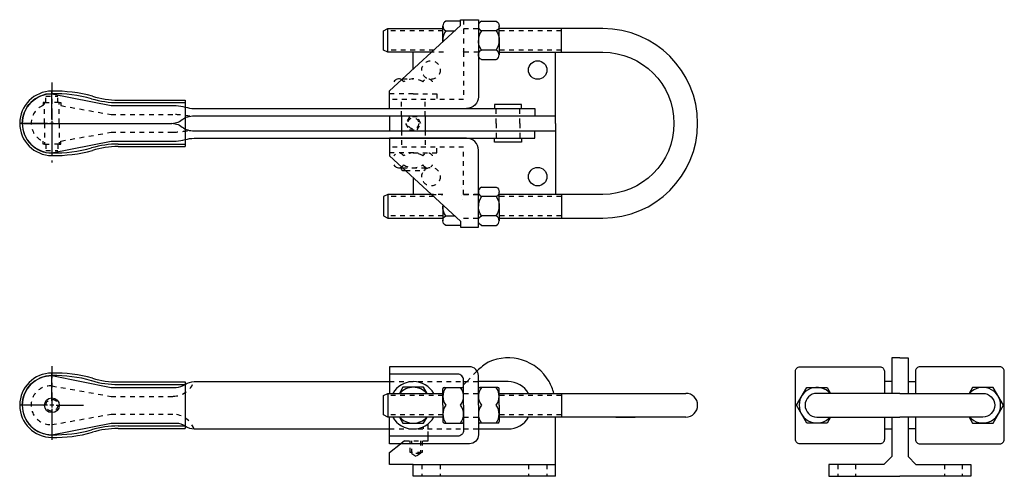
# Model space of a CAD drawing. Extents: x -8.3 to 12.5, y 0 to 9.6.
import ezdxf

# ---------------------------------------------------------------- set-up
doc = ezdxf.new("R2010")
doc.units = 0
doc.header["$LTSCALE"] = 0.2
doc.header["$MEASUREMENT"] = 0
doc.linetypes.add('CENTER', pattern=[2, 1.25, -0.25, 0.25, -0.25])
doc.linetypes.add('HIDDEN', pattern=[0.375, 0.25, -0.125])
doc.layers.get('0').update_dxf_attribs({"linetype": 'CONTINUOUS'})
for name, color, linetype in [('CENTER', 7, 'CENTER'), ('DIM', 7, 'CONTINUOUS'), ('HIDDEN', 7, 'HIDDEN')]:
    doc.layers.add(name, color=color, linetype=linetype)

msp = doc.modelspace()

# ---------------------------------------------------------------- linework, layer by layer
at = {"linetype": 'Continuous'}
for p, q in [((-7.625, 7.539), (-7.625, 8.118)), ((-7.625, 7.494), (-7.625, 7.404)), ((-7.715, 7.449), (-8.295, 7.449)), ((-7.58, 7.449), (-7.67, 7.449)), ((-7.625, 7.359), (-7.625, 6.779)), ((-7.535, 7.449), (-6.955, 7.449)), ((-7.625, 1.59), (-7.625, 2.17)), ((-7.715, 1.5), (-8.295, 1.5)), ((-7.58, 1.5), (-7.67, 1.5)), ((-7.625, 1.545), (-7.625, 1.455)), ((-7.535, 1.5), (-6.955, 1.5)), ((-7.625, 1.41), (-7.625, 0.83))]:
    msp.add_line(p, q, dxfattribs=at)
for p, q in [((-6.227, 7.94), (-4.813, 7.94)), ((-4.813, 7.94), (-4.813, 6.958)), ((-6.227, 7.886), (-4.813, 7.886)), ((-6.227, 7.012), (-4.813, 7.012)), ((-6.227, 6.958), (-4.813, 6.958)), ((-6.227, 1.991), (-4.813, 1.991)), ((-6.227, 1.937), (-4.813, 1.937)), ((-4.813, 1.991), (-4.813, 1.009)), ((-6.227, 1.063), (-4.813, 1.063)), ((-6.227, 1.009), (-4.813, 1.009))]:
    msp.add_line(p, q)
at = {"color": 7}
msp.add_line((1.125, 7.136), (-0.5, 7.136), dxfattribs=at)
for points in [[(-0.5, 7.761), (-0.5, 8.136), (1, 9.511), (1, 9.636), (1.375, 9.636), (1.375, 8.011, -0.414214), (1.125, 7.761, -0.414214)], [(1.437, 9.605, 0.615401), (1.437, 9.402, 0.171045), (1.375, 9.199)], [(1.437, 9.605), (1.75, 9.605, -0.615401), (1.75, 9.402, -0.171045), (1.812, 9.199), (1.812, 9.504)], [(1.437, 8.793, -0.615401), (1.437, 8.996, -0.171045), (1.375, 9.199)], [(1.437, 8.793), (1.75, 8.793, 0.615401), (1.75, 8.996, 0.171045), (1.812, 9.199), (1.812, 8.894)], [(-0.5, 7.136), (-0.5, 6.761), (1, 5.386), (1, 5.261), (1.375, 5.261), (1.375, 6.886, 0.414214), (1.125, 7.136, 0.414214)], [(1.437, 6.105, 0.615401), (1.437, 5.902, 0.171045), (1.375, 5.699)], [(1.437, 6.105), (1.75, 6.105, -0.615401), (1.75, 5.902, -0.171045), (1.812, 5.699), (1.812, 6.004)], [(1.437, 5.293, -0.615401), (1.437, 5.496, -0.171045), (1.375, 5.699)], [(1.437, 5.293), (1.75, 5.293, 0.615401), (1.75, 5.496, 0.171045), (1.812, 5.699), (1.812, 5.394)]]:
    msp.add_lwpolyline(points, format="xyb", dxfattribs=at)
at = {"color": 7, "linetype": 'Continuous'}
for points in [[(1, 9.605), (0.687, 9.605, 0.615401), (0.687, 9.402, 0.171045), (0.625, 9.199), (0.625, 9.504)], [(1, 5.293), (0.687, 5.293, -0.615401), (0.687, 5.496, -0.171045), (0.625, 5.699), (0.625, 5.394)]]:
    msp.add_lwpolyline(points, format="xyb", dxfattribs=at)
at = {"color": 7, "linetype": 'HIDDEN', "const_width": 0.0001}
for points in [[(1, 9.605, -0.615401), (1, 9.402, -0.171045), (1.062, 9.199), (1.062, 9.504)], [(1, 8.793), (0.687, 8.793, -0.615401), (0.687, 8.996, -0.14617), (0.625, 9.168)], [(0.687, 8.793), (1, 8.793, 0.615401), (1, 8.996, 0.171045), (1.062, 9.199), (1.062, 8.894)], [(0.406, 8.074), (0.406, 8.324, 0.615401)], [(-0.406, 8.074), (-0.406, 8.222, -0.615401)], [(-0.406, 6.675), (-0.406, 6.761, -0.615401)], [(0.406, 6.574), (0.406, 6.761, 0.615401)], [(1, 6.105), (0.687, 6.105, 0.615401), (0.687, 5.902, 0.14617), (0.625, 5.73)], [(0.687, 6.105), (1, 6.105, -0.615401), (1, 5.902, -0.171045), (1.062, 5.699), (1.062, 6.004)], [(1, 5.293, 0.615401), (1, 5.496, 0.171045), (1.062, 5.699), (1.062, 5.394)], [(-0.156, 0.781), (-0.156, 0.875, -0.572263), (-0.047, 0.875, -0.130334), (0.062, 0.906), (-0.102, 0.906)], [(0.281, 0.781), (0.281, 0.875, 0.572263), (0.172, 0.875, 0.130334), (0.062, 0.906), (0.227, 0.906)], [(0.062, 0.75, -0.130334), (-0.047, 0.781, -0.572263), (-0.156, 0.781, -0.572263)], [(0.062, 0.75, 0.130334), (0.172, 0.781, 0.572263), (0.281, 0.781, 0.572263)]]:
    msp.add_lwpolyline(points, format="xyb", dxfattribs=at)
at = {"color": 7}
for points in [[(0.386, 8.949), (-0.535, 8.949), (-0.625, 8.996), (-0.625, 9.402), (-0.535, 9.449), (0.625, 9.449)], [(0, 8.595), (0, 8.949)], [(0, 6.303), (0, 5.949)], [(0.386, 5.949), (-0.535, 5.949), (-0.625, 5.902), (-0.625, 5.496), (-0.535, 5.449), (0.625, 5.449)], [(0.625, 1.25), (-0.535, 1.25), (-0.625, 1.297), (-0.625, 1.703), (-0.535, 1.75), (0.625, 1.75)]]:
    msp.add_lwpolyline(points, dxfattribs=at)
at = {"color": 7, "linetype": 'HIDDEN', "const_width": 0.0001}
for points in [[(1, 9.402), (0.881, 9.402)], [(0.625, 9.168), (0.625, 8.894)], [(1, 8.996), (0.687, 8.996)], [(-0.203, 8.324), (-0.203, 8.074)], [(0, 8.386), (0.305, 8.386)], [(0.203, 8.324), (0.203, 8.074)], [(-0.203, 6.574), (-0.203, 6.761)], [(0.203, 6.574), (0.203, 6.761)], [(-0.189, 6.476), (-0.25, 6.476)], [(0.25, 6.476), (0, 6.476), (-0.189, 6.476)], [(0.625, 5.73), (0.625, 6.004)], [(1, 5.902), (0.687, 5.902)], [(1, 5.496), (0.881, 5.496)], [(-0.094, 1), (-0.094, 0.906)], [(-0.047, 0.875), (-0.047, 0.781)], [(0.172, 0.875), (0.172, 0.781)], [(0.219, 1), (0.219, 0.906)]]:
    msp.add_lwpolyline(points, dxfattribs=at)
for points in [[(1.812, 5.449), (4, 5.449, 1), (4, 9.449), (1.812, 9.449)], [(1.812, 8.949), (4, 8.949, -1), (4, 5.949), (3, 5.949)], [(-8.25, 7.449, -0.414214), (-7.625, 8.074, -0.414214)], [(-7.625, 8.074), (-6.375, 7.824), (-5, 7.824, -0.058325), (-4.813, 7.793, 0.058325), (-4.625, 7.761), (2.562, 7.761), (2.562, 7.605)], [(-8.25, 7.449), (-5.125, 7.449, 0.178359), (-4.875, 7.527, -0.178359), (-4.625, 7.605), (3, 7.605)], [(-8.25, 7.449), (-5.125, 7.449, -0.178359), (-4.875, 7.371, 0.178359), (-4.625, 7.293), (3, 7.293)], [(-8.25, 7.449, 0.414214), (-7.625, 6.824, 0.414214)], [(-7.625, 6.824), (-6.375, 7.074), (-5, 7.074, 0.058325), (-4.813, 7.105, -0.058325), (-4.625, 7.136), (2.562, 7.136), (2.562, 7.293)], [(2.968, 1.75, 0.057052), (2.866, 2, 0.387798), (1.581, 2.408, 0.040312), (1.345, 2.227)], [(1.375, 1.5), (1.375, 2.125, 0.414214), (1.188, 2.312), (-0.5, 2.312), (-0.5, 1.75)], [(9.939, 1), (9.939, 0.781, -0.414214), (9.845, 0.687), (8.158, 0.687, -0.414214), (8.064, 0.781), (8.064, 2.219, -0.414214), (8.158, 2.312), (9.845, 2.312, -0.414214), (9.939, 2.219), (9.939, 2)], [(10.595, 1), (10.595, 0.781, 0.414214), (10.689, 0.687), (12.376, 0.687, 0.414214), (12.47, 0.781), (12.47, 2.219, 0.414214), (12.376, 2.312), (10.689, 2.312, 0.414214), (10.595, 2.219), (10.595, 2)], [(-8.25, 1.5, -0.414214), (-7.625, 2.125, -0.414214)], [(-7.625, 2.125), (-6.375, 1.875), (-5, 1.875, 0.130406), (-4.813, 1.938, -0.130406), (-4.625, 2), (-0.5, 2)], [(1.062, 1.5), (1.062, 2.031, 0.414214), (0.937, 2.156), (-0.5, 2.156)], [(2.433, 1.75, 0.267949), (2, 2), (1.375, 2)], [(10.267, 1.75), (8.517, 1.75, 1), (8.517, 1.25), (10.267, 1.25)], [(10.267, 1.75), (12.017, 1.75, -1), (12.017, 1.25), (10.267, 1.25)], [(-8.25, 1.5, 0.414214), (-7.625, 0.875, 0.414214)], [(1.375, 1.5), (1.375, 0.875, -0.414214), (1.188, 0.687), (-0.5, 0.687), (-0.5, 1.25)], [(1.062, 1.5), (1.062, 0.969, -0.414214), (0.937, 0.844), (-0.5, 0.844)], [(1.375, 1), (2, 1, 0.267949), (2.433, 1.25)], [(-7.625, 0.875), (-6.375, 1.125), (-5, 1.125, -0.130406), (-4.813, 1.062, 0.130406), (-4.625, 1), (-0.5, 1)]]:
    msp.add_lwpolyline(points, format="xyb")
at = {"color": 7, "linetype": 'Continuous', "const_width": 0.0001}
for points in [[(-0.406, 8.222), (-0.406, 8.324, -0.437952)], [(-0.406, 6.574), (-0.406, 6.675, -0.615401)]]:
    msp.add_lwpolyline(points, format="xyb", dxfattribs=at)
msp.add_lwpolyline([(-0.227, 8.386), (-0.305, 8.386)], dxfattribs=at)
for points in [[(2.285, 7.761), (2.285, 7.848), (2, 7.848), (1.715, 7.848), (1.715, 7.761)], [(2.285, 7.136), (2.285, 7.049), (2, 7.049), (1.715, 7.049), (1.715, 7.136)], [(10.267, 2.5), (10.095, 2.5), (10.095, 2.125), (10.095, 2), (9.939, 2), (9.939, 1.75)], [(10.267, 2.5), (10.439, 2.5), (10.439, 2.125), (10.439, 2), (10.595, 2), (10.595, 1.75)], [(10.095, 2), (10.095, 1.75)], [(10.439, 2), (10.439, 1.75)], [(1.812, 1.75), (5.75, 1.75)], [(5.75, 1.25), (1.812, 1.25)], [(9.939, 1.25), (9.939, 1), (10.095, 1), (10.095, 0.875), (10.095, 0.421), (9.931, 0.25), (8.767, 0.25), (8.767, 0), (10.267, 0)], [(10.595, 1.25), (10.595, 1), (10.439, 1), (10.439, 0.875), (10.439, 0.421), (10.603, 0.25), (11.767, 0.25), (11.767, 0), (10.267, 0)], [(3, 0), (0, 0), (0, 0.25), (-0.5, 0.25), (-0.5, 0.5), (-0.266, 0.687)]]:
    msp.add_lwpolyline(points)
for centre, radius, start, end in [((-7.625, 7.449), 0.679, 90, 270), ((-7.568, 5.157), 2.972, 74.4448, 91.1078), ((-7.625, 7.449), 0.625, 90, 270), ((-7.568, 5.157), 2.917, 74.4646, 91.1283), ((-6.227, 9.841), 1.955, 253.3799, 270), ((-6.227, 9.841), 1.901, 253.3799, 270), ((-7.568, 9.741), 2.917, 268.8717, 285.5354), ((-7.568, 9.741), 2.972, 268.8922, 285.5552), ((-6.227, 5.057), 1.955, 90, 106.6201), ((-6.227, 5.057), 1.901, 90, 106.6201), ((-7.625, 1.5), 0.679, 90, 270), ((-7.625, 1.5), 0.625, 90, 270), ((-7.568, -0.792), 2.972, 74.4448, 91.1078), ((-7.568, -0.792), 2.917, 74.4646, 91.1283), ((-6.227, 3.892), 1.955, 253.3799, 270), ((-6.227, 3.892), 1.901, 253.3799, 270), ((5.75, 1.5), 0.25, 270, 90), ((-6.227, -0.892), 1.955, 90, 106.6201), ((-7.568, 3.792), 2.917, 268.8717, 285.5354), ((-7.568, 3.792), 2.972, 268.8922, 285.5552), ((-6.227, -0.892), 1.901, 90, 106.6201)]:
    msp.add_arc(centre, radius, start, end)
at = {"layer": 'CENTER'}
for p, q in [((-7.625, 8.313), (-7.625, 6.621)), ((-7.625, 2.322), (-7.625, 0.678))]:
    msp.add_line(p, q, dxfattribs=at)
at = {"layer": 'DIM'}
for p, q in [((-0.535, 8.949), (-0.535, 9.449)), ((0.687, 9.402), (0.881, 9.402)), ((1.75, 9.402), (1.437, 9.402)), ((3.125, 8.949), (3.125, 9.449)), ((0.625, 9.168), (0.625, 9.199)), ((1.75, 8.996), (1.437, 8.996)), ((3, 7.449), (3, 8.949)), ((-0.5, 7.605), (-0.5, 7.293)), ((-0.25, 7.605), (-0.25, 7.293)), ((0.25, 7.605), (0.25, 7.293)), ((3, 7.449), (3, 5.949)), ((-0.305, 6.511), (-0.227, 6.511)), ((-0.25, 6.476), (-0.25, 6.511)), ((-0.25, 6.476), (-0.221, 6.452)), ((-0.221, 6.452), (-0.162, 6.452)), ((0.221, 6.452), (0.25, 6.476)), ((-0.535, 5.949), (-0.535, 5.449)), ((1.75, 5.902), (1.437, 5.902)), ((3, 5.949), (1.812, 5.949)), ((3.125, 5.949), (3.125, 5.449)), ((0.625, 5.73), (0.625, 5.699)), ((0.687, 5.496), (0.881, 5.496)), ((1.75, 5.496), (1.437, 5.496)), ((0.656, 1.875), (1.031, 1.875)), ((1.781, 1.875), (1.406, 1.875)), ((-0.535, 1.75), (-0.535, 1.25)), ((0.625, 1.5), (0.625, 1.844)), ((1.812, 1.5), (1.812, 1.844)), ((3.125, 1.75), (3.125, 1.25)), ((4.276, 1.75), (4.685, 1.75)), ((0.625, 1.5), (0.625, 1.156)), ((1.812, 1.5), (1.812, 1.156)), ((3, 0), (3, 1.25)), ((4.276, 1.25), (4.685, 1.25)), ((10.095, 1.25), (10.095, 1)), ((10.439, 1.25), (10.439, 1)), ((0.656, 1.125), (1.031, 1.125)), ((1.781, 1.125), (1.406, 1.125)), ((0, 0.25), (3, 0.25))]:
    msp.add_line(p, q, dxfattribs=at)
at = {"layer": 'DIM', "linetype": 'HIDDEN'}
for p, q in [((-0.227, 8.386), (0, 8.386)), ((0, 8.074), (-0.5, 8.074)), ((0, 8.074), (0.5, 8.074)), ((0.5, 8.074), (0.5, 7.949)), ((0.5, 6.824), (0.5, 6.949)), ((0, 6.824), (-0.5, 6.824)), ((0, 6.824), (0.5, 6.824)), ((-0.227, 6.511), (0.305, 6.511)), ((-0.162, 6.452), (0.221, 6.452)), ((0.25, 6.476), (0.25, 6.511))]:
    msp.add_line(p, q, dxfattribs=at)
at = {"layer": 'DIM'}
for points in [[(-0.219, 1.879), (-0.293, 1.75)], [(0.293, 1.75), (0.219, 1.879), (-0.219, 1.879)], [(8.806, 1.25), (8.734, 1.125), (8.301, 1.125), (8.084, 1.5), (8.301, 1.875), (8.734, 1.875)], [(8.734, 1.875), (8.806, 1.75)], [(11.801, 1.875), (11.728, 1.75)], [(11.728, 1.25), (11.801, 1.125), (12.234, 1.125), (12.45, 1.5), (12.234, 1.875), (11.801, 1.875)], [(-0.293, 1.25), (-0.219, 1.121), (0.219, 1.121), (0.293, 1.25)]]:
    msp.add_lwpolyline(points, dxfattribs=at)
for centre, radius in [((2.625, 8.574), 0.195), ((2.625, 6.324), 0.195), ((-7.625, 1.5), 0.156)]:
    msp.add_circle(centre, radius, dxfattribs=at)
for centre, radius, start, end in [((-0.305, 8.273), 0.114, 58.6119, 153.2164), ((-0.305, 6.625), 0.114, 206.7836, 301.3881), ((0, 1.5), 0.5, 30, 150), ((0, 1.5), 0.379, 41.2868, 138.7132), ((0.656, 1.844), 0.0312, 90, 180), ((0.937, 1.687), 0.312, 143.1292, 216.8708), ((0.75, 1.687), 0.312, 323.1292, 36.8708), ((1.031, 1.844), 0.0312, 0, 90), ((1.687, 1.687), 0.312, 143.1292, 216.8708), ((1.406, 1.844), 0.0312, 90, 180), ((1.5, 1.687), 0.312, 323.1292, 36.8708), ((1.781, 1.844), 0.0312, 0, 90), ((8.517, 1.5), 0.375, 41.8103, 318.1897), ((12.017, 1.5), 0.375, 221.8103, 138.1897), ((0.937, 1.312), 0.312, 143.1292, 216.8708), ((0.75, 1.312), 0.312, 323.1292, 36.8708), ((1.687, 1.312), 0.312, 143.1292, 216.8708), ((1.5, 1.312), 0.312, 323.1292, 36.8708), ((0, 1.5), 0.5, 210, 330), ((0, 1.5), 0.379, 221.2868, 318.7132), ((0.656, 1.156), 0.0312, 180, 270), ((1.031, 1.156), 0.0312, 270, 0), ((1.406, 1.156), 0.0312, 180, 270), ((1.781, 1.156), 0.0312, 270, 0)]:
    msp.add_arc(centre, radius, start, end, dxfattribs=at)
at = {"layer": 'DIM', "linetype": 'HIDDEN'}
for centre, radius, start, end in [((-0.305, 8.273), 0.114, 26.7836, 58.6119), ((0, 8.025), 0.361, 55.7945, 124.2055), ((0.305, 8.273), 0.114, 26.7836, 153.2164), ((-0.305, 6.71), 0.114, 26.7836, 153.2164), ((0, 6.463), 0.361, 55.7945, 124.2055), ((0.305, 6.71), 0.114, 26.7836, 153.2164), ((-0.305, 6.625), 0.114, 301.3881, 333.2164), ((0, 6.873), 0.361, 235.7945, 304.2055), ((0.305, 6.625), 0.114, 206.7836, 333.2164)]:
    msp.add_arc(centre, radius, start, end, dxfattribs=at)
at = {"layer": 'HIDDEN', "color": 7}
for p, q in [((1.062, 9.636), (1.062, 8.949)), ((0.625, 9.402), (-0.535, 9.402)), ((1.062, 9.449), (1.375, 9.449)), ((0.437, 8.996), (-0.535, 8.996)), ((0.639, 8.949), (0.386, 8.949)), ((1.375, 8.949), (1.062, 8.949)), ((1.062, 8.949), (1.062, 7.949)), ((1.062, 7.949), (-0.5, 7.949)), ((-0.25, 7.605), (-0.25, 7.949)), ((0.25, 7.605), (0.25, 7.949)), ((1.75, 7.449), (1.75, 7.761)), ((-0.25, 7.293), (-0.25, 6.949)), ((0.25, 7.293), (0.25, 6.949)), ((1.75, 7.449), (1.75, 7.136)), ((1.062, 6.949), (-0.5, 6.949)), ((1.062, 5.949), (1.062, 6.949)), ((0.437, 5.902), (-0.535, 5.902)), ((0.386, 5.949), (0.625, 5.949)), ((0.625, 5.949), (0.386, 5.949)), ((1.375, 5.949), (1.062, 5.949)), ((1.062, 5.949), (1.375, 5.949)), ((0.625, 5.496), (-0.535, 5.496)), ((1.062, 5.449), (1.375, 5.449)), ((1.134, 2), (1.345, 2.227)), ((1.062, 2), (1.375, 2)), ((0.625, 1.703), (-0.535, 1.703)), ((1.062, 1.75), (1.375, 1.75)), ((0.625, 1.297), (-0.535, 1.297)), ((1.062, 1.25), (1.375, 1.25)), ((0.219, 1), (0.219, 1.05)), ((0.312, 1), (0.312, 1.11)), ((-0.094, 1), (-0.094, 1.009)), ((0.312, 0.844), (0.312, 1)), ((0.312, 0.75), (0.312, 0.844)), ((1.062, 1), (1.375, 1)), ((-0.188, 0.75), (-0.266, 0.687)), ((-0.188, 0.75), (0.312, 0.75)), ((-0.063, 0.5), (-0.063, 0.75)), ((-0.031, 0.479), (-0.031, 0.75)), ((0.156, 0.75), (0.156, 0.479)), ((0.187, 0.75), (0.187, 0.5)), ((0.187, 0.5), (-0.063, 0.5)), ((0.156, 0.479), (-0.031, 0.479))]:
    msp.add_line(p, q, dxfattribs=at)
at = {"layer": 'HIDDEN'}
for p, q in [((3.125, 9.402), (1.812, 9.402)), ((3.125, 8.996), (1.812, 8.996)), ((-7.752, 7.886), (-7.752, 8.061)), ((-7.752, 8.024), (-7.498, 8.024)), ((-7.498, 7.886), (-7.498, 8.048)), ((-7.781, 7.886), (-7.812, 7.886)), ((-7.812, 7.886), (-7.812, 7.824)), ((-7.781, 7.449), (-7.781, 7.886)), ((-7.781, 7.886), (-7.625, 7.886)), ((-7.469, 7.886), (-7.625, 7.886)), ((-7.469, 7.449), (-7.469, 7.886)), ((-7.469, 7.886), (-7.437, 7.886)), ((-7.437, 7.886), (-7.437, 7.824)), ((-7.437, 7.824), (-6.375, 7.636)), ((2.25, 7.449), (2.25, 7.761)), ((-6.375, 7.636), (-5.064, 7.636)), ((-7.781, 7.449), (-7.781, 7.011)), ((-7.469, 7.449), (-7.469, 7.011)), ((2.25, 7.449), (2.25, 7.136)), ((-7.812, 7.011), (-7.812, 7.074)), ((-7.437, 7.074), (-6.375, 7.261)), ((-7.437, 7.011), (-7.437, 7.074)), ((-6.375, 7.261), (-5.064, 7.261)), ((-7.781, 7.011), (-7.812, 7.011)), ((-7.781, 7.011), (-7.625, 7.011)), ((-7.752, 7.011), (-7.752, 6.837)), ((-7.752, 6.874), (-7.498, 6.874)), ((-7.469, 7.011), (-7.625, 7.011)), ((-7.498, 7.011), (-7.498, 6.849)), ((-7.469, 7.011), (-7.437, 7.011)), ((3.125, 5.902), (1.812, 5.902)), ((3.125, 5.496), (1.812, 5.496)), ((-7.625, 1.908), (-7.437, 1.875)), ((-7.437, 1.875), (-6.375, 1.687)), ((-0.5, 2), (1.062, 2)), ((1.062, 1.929), (1.134, 2)), ((-6.375, 1.687), (-5.064, 1.687)), ((3.125, 1.703), (1.812, 1.703)), ((-7.437, 1.125), (-6.375, 1.312)), ((-6.375, 1.312), (-5.064, 1.312)), ((3.125, 1.297), (1.812, 1.297)), ((-7.625, 1.092), (-7.437, 1.125)), ((-0.5, 1), (1.062, 1)), ((-0.031, 0.479), (0.062, 0.423)), ((0.156, 0.479), (0.062, 0.423)), ((0.18, 0.25), (0.18, 0)), ((0.57, 0.25), (0.57, 0)), ((2.43, 0.25), (2.43, 0)), ((2.82, 0.25), (2.82, 0)), ((8.955, 0.25), (8.955, 0)), ((8.955, 0.25), (8.955, 0)), ((9.33, 0.25), (9.33, 0)), ((9.33, 0.25), (9.33, 0)), ((11.205, 0.25), (11.205, 0)), ((11.58, 0.25), (11.58, 0))]:
    msp.add_line(p, q, dxfattribs=at)
at = {"layer": 'HIDDEN', "color": 7}
msp.add_lwpolyline([(0.161, 7.449), (0.081, 7.589), (-0.081, 7.589), (-0.161, 7.449), (-0.081, 7.309), (0.081, 7.309)], close=True, dxfattribs=at)
for centre, radius in [((0.375, 8.574), 0.195), ((0, 7.449), 0.116), ((0.375, 6.324), 0.195)]:
    msp.add_circle(centre, radius, dxfattribs=at)
at = {"layer": 'HIDDEN'}
msp.add_circle((-7.625, 1.5), 0.125, dxfattribs=at)
for centre, radius, start, end in [((-7.656, 7.449), 0.406, 112.6199, 247.3801), ((-5.248, 4.307), 3.335, 80.8119, 86.8337), ((-5.248, 10.591), 3.335, 273.1663, 279.1881), ((-7.653, 1.5), 0.409, 86.0158, 273.9842), ((-5.078, 2.172), 0.484, 271.5955, 339.2554), ((-5.078, 0.828), 0.484, 20.7446, 88.4045)]:
    msp.add_arc(centre, radius, start, end, dxfattribs=at)

doc.saveas('drawing.dxf')
